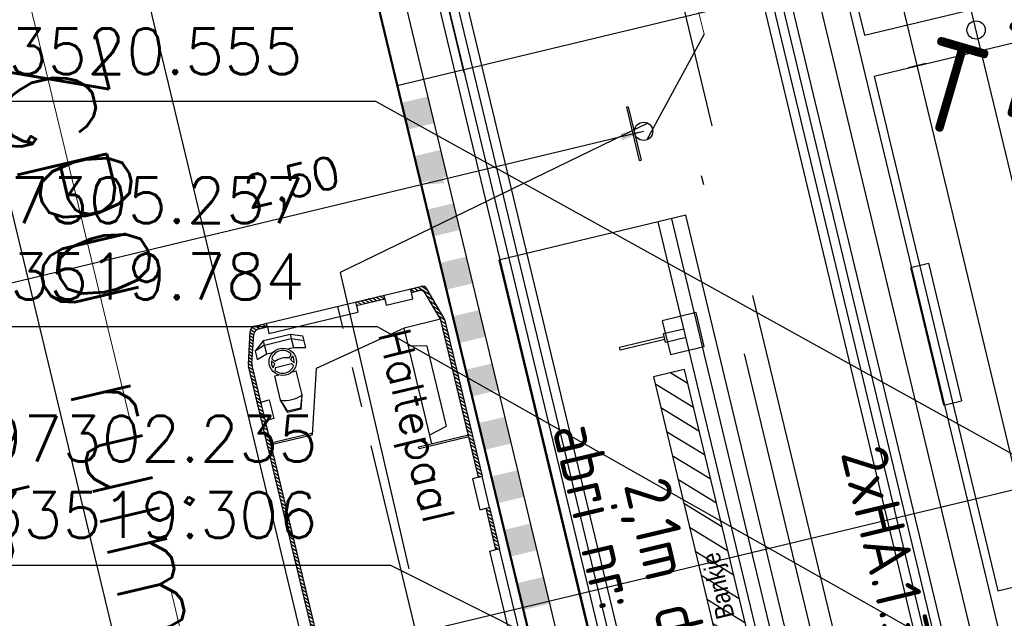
# Model space of a CAD drawing. Header units: millimetres. Extents: x 96940 to 101272, y 432237 to 434659.
# Tile 223 of 256: x 97292.88 to 97303.63, y 433521.39 to 433527.93. Entities that reach past the tile are written whole.
import ezdxf

# ---------------------------------------------------------------- set-up
doc = ezdxf.new("R2010")
doc.units = ezdxf.units.MM
for name, pattern in [('CENTER', [35.225022, 22.015639, -4.403128, 4.403128, -4.403128]), ('DASHDOT', [25.4, 12.7, -6.35, 0, -6.35]), ('DASHED', [19.05, 12.7, -6.35]), ('DGN Style 3', [6.66936, 4.763829, -1.905531]), ('GWI_DASHED', [5, 3.5, -1.5])]:
    doc.linetypes.add(name, pattern=pattern)
for name, color, linetype in [('1', 7, 'Continuous'), ('citadis', 7, 'Continuous'), ('NW_MARKERING', 8, 'Continuous'), ('NW_MEUBILAIR_BUS', 15, 'Continuous'), ('Ondergrond_Nieuw_IP', 8, 'Continuous'), ('R_BN_N_Halte_ABRI', 2, 'Continuous'), ('R_BN_N_Halte_ABRI_bankjes', 9, 'Continuous'), ('R_BN_N_Kabels_en_leidingen_maatvoering', 1, 'Continuous'), ('R_BN_T_N_Citadis', 2, 'Continuous'), ('R_BN_T_N_Halte_Blindengeleidelijn', 9, 'Continuous'), ('R_BN_T_N_Halte_Geleidepad_Markering-maatvoering', 1, 'Continuous'), ('R_BN_T_N_Halte_Haltepaal', 7, 'Continuous'), ('R_BN_T_N_Halte_Perron', 7, 'Continuous'), ('R_BN_T_N_Halte_Perron-Maatvoering', 7, 'Continuous'), ('R_BN_T_N_Hartspoor', 1, 'CENTER'), ('R_BN_T_N_Kokersysteem_Coordinaten', 1, 'Continuous'), ('R_BN_T_N_Kokersysteem_laagspanning', 2, 'DASHED'), ('R_BN_T_N_kokersysteem_maatvoering', 7, 'Continuous'), ('R_BN_T_N_Kokersysteem_signaal', 2, 'DASHDOT'), ('R_BN_T_N_Spoor', 3, 'Continuous'), ('R_BN_T_N_Tekst', 7, 'Continuous'), ('R_BN_T_N_Thermietlassen', 7, 'Continuous'), ('R_BN_T_N_Verkanting_Maatvoering', 7, 'Continuous'), ('R_BN_T_N_Verticaal alignement', 7, 'Continuous')]:
    doc.layers.add(name, color=color, linetype=linetype)
doc.layers.add('R_BN_T_N_Las', color=3, linetype='Continuous', lineweight=25)
doc.styles.add('GWI_STANDARD', font='ISOCODE.shx')
doc.styles.add('ISO', font='iso.shx')
doc.styles.get("Standard").update_dxf_attribs({"font": 'romans.shx'})
doc.dimstyles.new('RET 1-500', dxfattribs={"dimtxt": 1, "dimasz": 1, "dimexe": 0.3, "dimexo": 0, "dimgap": 0.3, "dimtad": 1, "dimdec": 3, "dimzin": 1, "dimtxsty": 'Standard', "dimcen": 0, "dimclrd": 1, "dimclre": 1, "dimclrt": 7, "dimaunit": 2, "dimadec": 4, "dimazin": 0, "dimtfac": 1, "dimtdec": 3, "dimtofl": 0, "dimtmove": 0, "dimatfit": 0, "dimfxl": 1, "dimarcsym": 0})
doc.dimstyles.get("Standard").update_dxf_attribs({"dimtxt": 0.18, "dimasz": 0.18, "dimexe": 0.18, "dimexo": 0.0625, "dimgap": 0.09, "dimtad": 0, "dimtih": 1, "dimtoh": 1, "dimdec": 4, "dimzin": 0, "dimdsep": 46, "dimtxsty": 'Standard', "dimcen": 0.09, "dimadec": 0, "dimazin": 0, "dimtfac": 1, "dimtdec": 4, "dimtofl": 0, "dimtmove": 0, "dimatfit": 3, "dimfxl": 1, "dimtolj": 1, "dimtzin": 0, "dimarcsym": 0})

# ---------------------------------------------------------------- blocks, each defined once
blk = doc.blocks.new('*X87')
at = {"layer": '1', "color": 7}
for p, q in [((1513.9, 1352.7), (1517.5, 1356.3)), ((1517.8, 1352.3), (1521.8, 1356.3)), ((1522, 1352.3), (1526, 1356.3)), ((1526.3, 1352.3), (1530.3, 1356.3)), ((1530.5, 1352.3), (1534.5, 1356.3)), ((1534.8, 1352.3), (1538.8, 1356.3)), ((1539, 1352.3), (1543, 1356.3)), ((1543.2, 1352.3), (1547.2, 1356.3)), ((1547.5, 1352.3), (1551.5, 1356.3)), ((1551.7, 1352.3), (1555.7, 1356.3)), ((1556, 1352.3), (1560, 1356.3)), ((1560.2, 1352.3), (1564.2, 1356.3)), ((1564.5, 1352.3), (1568.5, 1356.3)), ((1568.7, 1352.3), (1572.7, 1356.3)), ((1572.9, 1352.3), (1576.9, 1356.3)), ((1577.2, 1352.3), (1581.2, 1356.3)), ((1581.4, 1352.3), (1585.4, 1356.3)), ((1585.7, 1352.3), (1589.7, 1356.3)), ((1589.9, 1352.3), (1593.9, 1356.3)), ((1594.2, 1352.3), (1598.2, 1356.3)), ((1598.4, 1352.3), (1602.4, 1356.3)), ((1602.6, 1352.3), (1606.6, 1356.3)), ((1606.9, 1352.3), (1610.9, 1356.3)), ((1611.1, 1352.3), (1615.1, 1356.3)), ((1615.4, 1352.3), (1619.4, 1356.3)), ((1619.6, 1352.3), (1623.6, 1356.3)), ((1623.8, 1352.3), (1627.8, 1356.3)), ((1628.1, 1352.3), (1632.1, 1356.3)), ((1632.3, 1352.3), (1636.3, 1356.3)), ((1636.6, 1352.3), (1640.6, 1356.3)), ((1640.8, 1352.3), (1644.8, 1356.3)), ((1645.1, 1352.3), (1649.1, 1356.3)), ((1649.3, 1352.3), (1653.3, 1356.3)), ((1653.5, 1352.3), (1657.5, 1356.3)), ((1657.8, 1352.3), (1661.8, 1356.3)), ((1662, 1352.3), (1666, 1356.3)), ((1666.3, 1352.3), (1670.3, 1356.3)), ((1670.5, 1352.3), (1674.5, 1356.3)), ((1674.8, 1352.3), (1678.8, 1356.3)), ((1679, 1352.3), (1683, 1356.3)), ((1683.2, 1352.3), (1687.2, 1356.3)), ((1687.5, 1352.3), (1691.5, 1356.3)), ((1691.7, 1352.3), (1695.7, 1356.3)), ((1696, 1352.3), (1700, 1356.3)), ((1700.2, 1352.3), (1704.2, 1356.3)), ((1704.5, 1352.3), (1708.5, 1356.3)), ((1708.7, 1352.3), (1712.7, 1356.3)), ((1712.9, 1352.3), (1716.9, 1356.3)), ((1717.2, 1352.3), (1721.2, 1356.3)), ((1721.4, 1352.3), (1725.4, 1356.3)), ((1725.7, 1352.3), (1729.7, 1356.3)), ((1729.9, 1352.3), (1733.9, 1356.3)), ((1734.2, 1352.3), (1738.2, 1356.3)), ((1738.4, 1352.3), (1742.4, 1356.3)), ((1742.6, 1352.3), (1746.6, 1356.3)), ((1746.9, 1352.3), (1750.9, 1356.3)), ((1751.1, 1352.3), (1755.1, 1356.3)), ((1755.4, 1352.3), (1759.4, 1356.3)), ((1759.6, 1352.3), (1763.6, 1356.3)), ((1763.9, 1352.3), (1767.9, 1356.3)), ((1768.1, 1352.3), (1772.1, 1356.3)), ((1772.3, 1352.3), (1776.3, 1356.3)), ((1776.6, 1352.3), (1780.6, 1356.3)), ((1780.8, 1352.3), (1784.8, 1356.3)), ((1785.1, 1352.3), (1789.1, 1356.3)), ((1789.3, 1352.3), (1793.3, 1356.3)), ((1793.6, 1352.3), (1797.6, 1356.3)), ((1797.8, 1352.3), (1801.8, 1356.3)), ((1802, 1352.3), (1806, 1356.3)), ((1806.3, 1352.3), (1810.3, 1356.3)), ((1810.5, 1352.3), (1814.5, 1356.3)), ((1814.8, 1352.3), (1818.8, 1356.3)), ((1819, 1352.3), (1823, 1356.3)), ((1823.3, 1352.3), (1827.3, 1356.3)), ((1827.5, 1352.3), (1831.5, 1356.3)), ((1831.7, 1352.3), (1835.7, 1356.3)), ((1836, 1352.3), (1840, 1356.3)), ((1840.2, 1352.3), (1844.2, 1356.3)), ((1844.5, 1352.3), (1848.5, 1356.3)), ((1848.7, 1352.3), (1852.7, 1356.3)), ((1853, 1352.3), (1857, 1356.3)), ((1857.2, 1352.3), (1861.2, 1356.3)), ((1861.4, 1352.3), (1865.4, 1356.3)), ((1865.7, 1352.3), (1869.7, 1356.3)), ((1869.9, 1352.3), (1873.9, 1356.3)), ((1874.2, 1352.3), (1878.2, 1356.3)), ((1878.4, 1352.3), (1882.4, 1356.3)), ((1882.7, 1352.3), (1886.7, 1356.3)), ((1886.9, 1352.3), (1890.9, 1356.3)), ((1891.1, 1352.3), (1895.1, 1356.3)), ((1895.4, 1352.3), (1899.4, 1356.3)), ((1899.6, 1352.3), (1903.6, 1356.3)), ((1903.9, 1352.3), (1907.9, 1356.3)), ((1908.1, 1352.3), (1912.1, 1356.3)), ((1912.3, 1352.3), (1916.3, 1356.3)), ((1916.6, 1352.3), (1920.6, 1356.3)), ((1920.8, 1352.3), (1924.8, 1356.3)), ((1925.1, 1352.3), (1929.1, 1356.3)), ((1929.3, 1352.3), (1933.3, 1356.3)), ((1933.6, 1352.3), (1937.6, 1356.3)), ((1937.8, 1352.3), (1941.8, 1356.3)), ((1942, 1352.3), (1946, 1356.3)), ((1946.3, 1352.3), (1950.3, 1356.3)), ((1950.5, 1352.3), (1954.5, 1356.3)), ((1954.8, 1352.3), (1958.8, 1356.3)), ((1959, 1352.3), (1963, 1356.3)), ((1963.3, 1352.3), (1967.3, 1356.3)), ((1967.5, 1352.3), (1971.5, 1356.3)), ((1971.7, 1352.3), (1975.7, 1356.3)), ((1976, 1352.3), (1980, 1356.3)), ((1980.2, 1352.3), (1984.2, 1356.3)), ((1984.5, 1352.3), (1988.5, 1356.3)), ((1988.7, 1352.3), (1992.7, 1356.3)), ((1993, 1352.3), (1997, 1356.3)), ((1997.2, 1352.3), (2001.2, 1356.3)), ((2001.4, 1352.3), (2005.4, 1356.3)), ((2005.7, 1352.3), (2009.7, 1356.3)), ((2009.9, 1352.3), (2013.9, 1356.3)), ((2014.2, 1352.3), (2018.2, 1356.3)), ((2018.4, 1352.3), (2022, 1355.9)), ((2022.2, 1351.8), (2025.2, 1354.9)), ((2025.4, 1350.8), (2028.5, 1353.9)), ((2028.6, 1349.8), (2031.8, 1352.9)), ((2031.9, 1348.8), (2035, 1351.9)), ((2035.1, 1347.8), (2038.3, 1351)), ((2038.4, 1346.8), (2041.5, 1350)), ((2041.6, 1345.9), (2044.8, 1349)), ((2044.9, 1344.9), (2048.1, 1348)), ((2048.1, 1343.9), (2051.3, 1347)), ((2051.4, 1342.9), (2054.6, 1346.1)), ((2054.3, 1341.5), (2057.7, 1344.9)), ((2056.1, 1339.1), (2059.7, 1342.7)), ((2056.5, 1335.2), (2060.5, 1339.2)), ((2056.5, 1331), (2060.5, 1335)), ((2056.5, 1326.8), (2060.5, 1330.8)), ((2060.3, 1326.3), (2060.5, 1326.5))]:
    blk.add_line(p, q, dxfattribs=at)
blk = doc.blocks.new('*X90')
at = {"layer": '1', "color": 7}
for p, q in [((1761.7, 1138), (1764, 1140.3)), ((1764.2, 1136.3), (1768.2, 1140.3)), ((1768.5, 1136.3), (1772.5, 1140.3)), ((1772.7, 1136.3), (1776.7, 1140.3)), ((1777, 1136.3), (1781, 1140.3)), ((1781.2, 1136.3), (1785.2, 1140.3)), ((1785.4, 1136.3), (1789.4, 1140.3)), ((1789.7, 1136.3), (1793.7, 1140.3)), ((1793.9, 1136.3), (1797.9, 1140.3)), ((1798.2, 1136.3), (1802.2, 1140.3)), ((1802.4, 1136.3), (1806.4, 1140.3)), ((1806.7, 1136.3), (1808, 1137.7))]:
    blk.add_line(p, q, dxfattribs=at)
blk = doc.blocks.new('*X91')
at = {"layer": '1', "color": 7}
for p, q in [((2056.5, 1161.3), (2059.7, 1164.5)), ((2048.4, 1144.7), (2060.5, 1156.8)), ((2054.5, 1146.5), (2060.5, 1152.6)), ((2056.5, 1157), (2060.5, 1161)), ((1843, 1138.7), (1844.6, 1140.3)), ((1844.8, 1136.3), (1848.8, 1140.3)), ((1849.1, 1136.3), (1853.1, 1140.3)), ((1853.3, 1136.3), (1857.3, 1140.3)), ((1857.6, 1136.3), (1861.6, 1140.3)), ((1861.8, 1136.3), (1865.8, 1140.3)), ((1866.1, 1136.3), (1870.1, 1140.3)), ((1870.3, 1136.3), (1874.3, 1140.3)), ((1874.5, 1136.3), (1878.5, 1140.3)), ((1878.8, 1136.3), (1882.8, 1140.3)), ((1883, 1136.3), (1887, 1140.3)), ((1887.3, 1136.3), (1891.3, 1140.3)), ((1891.5, 1136.3), (1895.5, 1140.3)), ((1895.8, 1136.3), (1899.8, 1140.3)), ((1900, 1136.3), (1904, 1140.3)), ((1904.2, 1136.3), (1908.2, 1140.3)), ((1908.5, 1136.3), (1912.5, 1140.3)), ((1912.7, 1136.3), (1916.7, 1140.3)), ((1917, 1136.3), (1921, 1140.3)), ((1921.2, 1136.3), (1925.2, 1140.3)), ((1925.5, 1136.3), (1929.5, 1140.3)), ((1929.7, 1136.3), (1933.7, 1140.3)), ((1933.9, 1136.3), (1937.9, 1140.3)), ((1938.2, 1136.3), (1942.2, 1140.3)), ((1942.4, 1136.3), (1946.4, 1140.3)), ((1946.7, 1136.3), (1950.7, 1140.3)), ((1950.9, 1136.3), (1954.9, 1140.3)), ((1955.2, 1136.3), (1959.2, 1140.3)), ((1959.4, 1136.3), (1963.4, 1140.3)), ((1963.6, 1136.3), (1967.6, 1140.3)), ((1967.9, 1136.3), (1971.9, 1140.3)), ((1972.1, 1136.3), (1976.1, 1140.3)), ((1976.4, 1136.3), (1980.4, 1140.3)), ((1980.6, 1136.3), (1984.6, 1140.3)), ((1984.8, 1136.3), (1988.8, 1140.3)), ((1989.1, 1136.3), (1993.1, 1140.3)), ((1993.3, 1136.3), (1997.3, 1140.3)), ((1997.6, 1136.3), (2001.6, 1140.3)), ((2001.8, 1136.3), (2005.8, 1140.3)), ((2006.1, 1136.3), (2010.1, 1140.3)), ((2010.3, 1136.3), (2014.3, 1140.3)), ((2014.5, 1136.3), (2018.5, 1140.3)), ((2018.8, 1136.3), (2023.8, 1141.3)), ((2024.1, 1137.4), (2029.9, 1143.2)), ((2030.2, 1139.2), (2036, 1145.1)), ((2036.3, 1141.1), (2042.1, 1146.9)), ((2042.3, 1142.9), (2048.2, 1148.8))]:
    blk.add_line(p, q, dxfattribs=at)
blk = doc.blocks.new('*X92')
at = {"layer": '1', "color": 7}
for p, q in [((2056.5, 1224.9), (2057.9, 1226.3)), ((2056.5, 1220.7), (2060.5, 1224.7)), ((2056.5, 1216.4), (2060.5, 1220.4)), ((2056.5, 1212.2), (2060.5, 1216.2)), ((2056.5, 1208), (2060.5, 1212)), ((2056.5, 1203.7), (2060.5, 1207.7)), ((2056.5, 1199.5), (2060.5, 1203.5)), ((2056.5, 1195.2), (2060.5, 1199.2)), ((2060, 1194.5), (2060.5, 1195))]:
    blk.add_line(p, q, dxfattribs=at)
blk = doc.blocks.new('*U32')
at = {"layer": 'R_BN_T_N_Citadis', "color": 9, "linetype": 'Continuous'}
for p, q in [((-24.754, -1.2), (-24.754, 1.2)), ((-24.295, -1.2), (-24.295, 1.2)), ((-18.51, -1.2), (-18.51, 1.2)), ((-30.448, -1.2), (-24.754, -1.2)), ((-24.295, -1.2), (-18.51, -1.2))]:
    blk.add_line(p, q, dxfattribs=at)
at = {"layer": 'R_BN_T_N_Citadis', "color": 9}
for p, q in [((-22.168, -1.3), (-22.168, -1.1)), ((-22.168, -1.1), (-20.62, -1.1)), ((-20.62, -1.3), (-20.62, -1.1)), ((-20.62, -1.3), (-22.168, -1.3))]:
    blk.add_line(p, q, dxfattribs=at)
blk.add_circle((-24.524, 0), 0.1, dxfattribs=at)
blk = doc.blocks.new('*U36')
at = {"layer": 'R_BN_N_Halte_ABRI_bankjes'}
h = blk.add_hatch(dxfattribs=at)
h.set_pattern_fill('ANSI31', color=256, scale=0.06, style=0)
h.paths.add_polyline_path([(1.665, 0.413), (5.865, 0.413), (5.865, 0.757), (1.665, 0.757)])
h.paths.add_polyline_path([(3.083, 0.389), (3.93, 0.389), (3.93, 0.756), (3.083, 0.756)], flags=9)
at = {"layer": 'R_BN_N_Halte_ABRI', "color": 7}
for p, q in [((1.235, 0.54), (1.235, 1.04)), ((1.265, 1.04), (1.235, 1.04)), ((1.265, 0.54), (1.265, 1.04)), ((6.235, 0.54), (6.235, 1.04)), ((6.235, 1.04), (6.265, 1.04)), ((6.265, 0.54), (6.265, 1.04)), ((1.2, 0.54), (1.3, 0.54)), ((1.2, 0.31), (1.2, 0.54)), ((1.3, 0.54), (1.3, 0.31)), ((6.2, 0.54), (6.3, 0.54)), ((6.2, 0.31), (6.2, 0.54)), ((6.3, 0.54), (6.3, 0.31)), ((1.2, 0.43), (0, 0.43)), ((0, 0.43), (0, 0.16)), ((0, 0.16), (1.2, 0.43)), ((0, 0.43), (1.2, 0.16)), ((1.2, 0.31), (1.2, 0.43)), ((0, 0.16), (1.2, 0.16))]:
    blk.add_line(p, q, dxfattribs=at)
at = {"layer": 'R_BN_N_Halte_ABRI', "color": 1, "linetype": 'GWI_DASHED'}
for p, q in [((1.44, 0.519), (1.06, 0.519)), ((1.06, 0.519), (1.06, 0.139)), ((1.44, 0.139), (1.44, 0.519)), ((6.44, 0.519), (6.06, 0.519)), ((6.06, 0.519), (6.06, 0.139)), ((6.44, 0.139), (6.44, 0.519)), ((1.06, 0.139), (1.44, 0.139)), ((6.06, 0.139), (6.44, 0.139))]:
    blk.add_line(p, q, dxfattribs=at)
at = {"layer": 'R_BN_N_Halte_ABRI', "color": 7, "linetype": 'DASHED'}
for p, q in [((0, 0.31), (7.5, 0.31)), ((7.5, 0.16), (0, 0.16))]:
    blk.add_line(p, q, dxfattribs=at)
at = {"layer": 'R_BN_N_Halte_ABRI'}
blk.add_lwpolyline([(0, 0), (7.5, 0), (7.5, 2.1), (0, 2.1)], close=True, dxfattribs=at)
at = {"layer": 'R_BN_N_Halte_ABRI_bankjes', "color": 9, "ltscale": 2}
for p, q in [((5.865, 0.757), (1.665, 0.757)), ((1.665, 0.413), (1.665, 0.757)), ((5.865, 0.413), (5.865, 0.757)), ((5.865, 0.413), (1.665, 0.413))]:
    blk.add_line(p, q, dxfattribs=at)
at = {"layer": 'R_BN_N_Halte_ABRI_bankjes', "color": 9, "linetype": 'Continuous', "style": 'GWI_STANDARD', "width": 0.9}
blk.add_text('Bankje', height=0.2, dxfattribs=at).set_placement((3.113, 0.505))
blk = doc.blocks.new('Haltepaal')
at = {"layer": 'R_BN_T_N_Halte_Haltepaal'}
for p, q in [((0.1, -0.3), (0.1, 0.3)), ((0.12, 0.3), (0.1, 0.3)), ((0.12, -0.3), (0.12, 0.3)), ((0.1, -0.3), (0.12, -0.3))]:
    blk.add_line(p, q, dxfattribs=at)
blk.add_circle((0, 0), 0.1, dxfattribs=at)
blk = doc.blocks.new('Las')
at = {"layer": 'R_BN_T_N_Las', "color": 7}
blk.add_line((-0.1, 0), (0.1, 0), dxfattribs=at)
blk = doc.blocks.new('Thermietlas')
at = {"layer": 'R_BN_T_N_Thermietlassen', "style": 'ISO'}
blk.add_text('T', height=1, dxfattribs=at).set_placement((-0.313, -0.611))
blk = doc.blocks.new('*D177')
at = {"layer": 'Defpoints', "color": 0, "transparency": 16777216}
for p in [(97296.635, 433569.818), (97251.844, 433559.045), (97321.432, 433466.719)]:
    blk.add_point(p, dxfattribs=at)
at = {"layer": 'R_BN_T_N_Verkanting_Maatvoering', "color": 1, "lineweight": -2, "transparency": 16777216}
for p, q in [((97296.635, 433569.818), (97251.553, 433558.975)), ((97276.408, 433456.918), (97252.078, 433558.073)), ((97321.432, 433466.719), (97276.35, 433455.876))]:
    blk.add_line(p, q, dxfattribs=at)
at = {"layer": 'R_BN_T_N_Verkanting_Maatvoering', "color": 1, "transparency": 16777216}
for points in [[(97252.24, 433558.112), (97251.916, 433558.034), (97251.844, 433559.045)], [(97276.57, 433456.957), (97276.246, 433456.879), (97276.641, 433455.946)]]:
    blk.add_solid(points, dxfattribs=at)
at = {"layer": 'R_BN_T_N_Verkanting_Maatvoering', "color": 7, "transparency": 16777216, "insert": (97262.795, 433517.648), "char_height": 1, "attachment_point": 5, "rotation": 283.5237}
blk.add_mtext('In deze zone 1cm verkanting toepassen', dxfattribs=at)
blk = doc.blocks.new('*D242')
at = {"layer": 'Defpoints', "color": 0, "transparency": 16777216}
for p in [(97287.179, 433568.126), (97302.821, 433502.992), (97296.7, 433501.522)]:
    blk.add_point(p, dxfattribs=at)
at = {"layer": 'R_BN_T_N_Halte_Perron-Maatvoering', "color": 1, "lineweight": -2, "transparency": 16777216}
for p, q in [((97287.179, 433568.126), (97281.059, 433566.656)), ((97302.821, 433502.992), (97296.7, 433501.522))]:
    blk.add_line(p, q, dxfattribs=at)
at = {"layer": 'R_BN_T_N_Halte_Perron-Maatvoering', "color": 1, "lineweight": 9, "transparency": 16777216}
blk.add_line((97281.117, 433566.413), (97296.642, 433501.765), dxfattribs=at)
at = {"layer": 'R_BN_T_N_Halte_Perron-Maatvoering', "color": 1, "transparency": 16777216}
for points in [[(97281.157, 433566.422), (97281.076, 433566.403), (97281.059, 433566.656)], [(97296.683, 433501.775), (97296.602, 433501.755), (97296.7, 433501.522)]]:
    blk.add_solid(points, dxfattribs=at)
at = {"layer": 'R_BN_T_N_Halte_Perron-Maatvoering', "color": 7, "transparency": 16777216, "insert": (97293.115, 433517.629), "char_height": 0.35, "attachment_point": 5, "rotation": 283.5038}
blk.add_mtext('70.00', dxfattribs=at)
blk = doc.blocks.new('*D270')
at = {"layer": 'Defpoints', "color": 0, "transparency": 16777216}
for p in [(97289.608, 433568.717), (97281.671, 433566.811), (97299.695, 433526.712)]:
    blk.add_point(p, dxfattribs=at)
at = {"layer": 'R_BN_T_N_Halte_Perron-Maatvoering', "color": 1, "lineweight": -2, "transparency": 16777216}
for p, q in [((97289.608, 433568.717), (97281.671, 433566.811)), ((97299.695, 433526.712), (97291.759, 433524.806))]:
    blk.add_line(p, q, dxfattribs=at)
at = {"layer": 'R_BN_T_N_Halte_Perron-Maatvoering', "color": 1, "lineweight": 9, "transparency": 16777216}
blk.add_line((97291.7, 433525.05), (97281.73, 433566.568), dxfattribs=at)
at = {"layer": 'R_BN_T_N_Halte_Perron-Maatvoering', "color": 1, "transparency": 16777216}
for points in [[(97281.77, 433566.578), (97281.689, 433566.558), (97281.671, 433566.811)], [(97291.741, 433525.059), (97291.66, 433525.04), (97291.759, 433524.806)]]:
    blk.add_solid(points, dxfattribs=at)
at = {"layer": 'R_BN_T_N_Halte_Perron-Maatvoering', "color": 7, "transparency": 16777216, "insert": (97291.636, 433526.638), "char_height": 0.35, "attachment_point": 5, "rotation": 283.5038}
blk.add_mtext('43,20', dxfattribs=at)
blk = doc.blocks.new('*D281')
at = {"layer": 'Defpoints', "color": 0, "transparency": 16777216}
for p in [(97299.695, 433526.712), (97297.264, 433526.129), (97297.264, 433526.129)]:
    blk.add_point(p, dxfattribs=at)
at = {"layer": 'R_BN_T_N_Halte_Perron-Maatvoering', "color": 1, "lineweight": -2, "transparency": 16777216}
for p, q in [((97299.695, 433526.712), (97299.695, 433526.712)), ((97297.264, 433526.129), (97297.264, 433526.129))]:
    blk.add_line(p, q, dxfattribs=at)
at = {"layer": 'R_BN_T_N_Halte_Perron-Maatvoering', "color": 1, "lineweight": 9, "transparency": 16777216}
for p, q in [((97299.452, 433526.654), (97297.507, 433526.187)), ((97297.264, 433526.129), (97295.324, 433525.663))]:
    blk.add_line(p, q, dxfattribs=at)
at = {"layer": 'R_BN_T_N_Halte_Perron-Maatvoering', "color": 1, "transparency": 16777216}
for points in [[(97299.442, 433526.695), (97299.462, 433526.613), (97299.695, 433526.712)], [(97297.498, 433526.227), (97297.517, 433526.146), (97297.264, 433526.129)]]:
    blk.add_solid(points, dxfattribs=at)
at = {"layer": 'R_BN_T_N_Halte_Perron-Maatvoering', "color": 7, "transparency": 16777216, "insert": (97295.868, 433526.11), "char_height": 0.35, "attachment_point": 5, "rotation": 13.5038}
blk.add_mtext('2,50', dxfattribs=at)
blk = doc.blocks.new('*D432')
at = {"layer": 'Defpoints', "color": 0, "transparency": 16777216}
for p in [(97305.803, 433539.649), (97313.331, 433508.301), (97310.925, 433507.723)]:
    blk.add_point(p, dxfattribs=at)
at = {"layer": 'R_BN_T_N_Halte_Geleidepad_Markering-maatvoering', "color": 1, "lineweight": -2, "transparency": 16777216}
for p, q in [((97305.803, 433539.649), (97303.397, 433539.071)), ((97303.455, 433538.828), (97310.867, 433507.966)), ((97313.331, 433508.301), (97310.925, 433507.723))]:
    blk.add_line(p, q, dxfattribs=at)
at = {"layer": 'R_BN_T_N_Halte_Geleidepad_Markering-maatvoering', "color": 1, "transparency": 16777216}
for points in [[(97303.496, 433538.838), (97303.415, 433538.818), (97303.397, 433539.071)], [(97310.907, 433507.976), (97310.826, 433507.956), (97310.925, 433507.723)]]:
    blk.add_solid(points, dxfattribs=at)
at = {"layer": 'R_BN_T_N_Halte_Geleidepad_Markering-maatvoering', "color": 7, "transparency": 16777216, "insert": (97310.105, 433512.458), "char_height": 0.35, "attachment_point": 5, "rotation": 283.5038}
blk.add_mtext('32,24', dxfattribs=at)
blk = doc.blocks.new('*D443')
at = {"layer": 'Defpoints', "color": 0, "transparency": 16777216}
for p in [(97300.386, 433531.971), (97309.205, 433508.599), (97306.174, 433507.871)]:
    blk.add_point(p, dxfattribs=at)
at = {"layer": 'R_BN_T_N_Halte_Geleidepad_Markering-maatvoering', "color": 1, "lineweight": -2, "transparency": 16777216}
for p, q in [((97300.386, 433531.971), (97303.418, 433532.699)), ((97303.476, 433532.456), (97309.147, 433508.842)), ((97306.174, 433507.871), (97309.205, 433508.599))]:
    blk.add_line(p, q, dxfattribs=at)
at = {"layer": 'R_BN_T_N_Halte_Geleidepad_Markering-maatvoering', "color": 1, "transparency": 16777216}
for points in [[(97303.517, 433532.465), (97303.436, 433532.446), (97303.418, 433532.699)], [(97309.187, 433508.852), (97309.106, 433508.833), (97309.205, 433508.599)]]:
    blk.add_solid(points, dxfattribs=at)
at = {"layer": 'R_BN_T_N_Halte_Geleidepad_Markering-maatvoering', "color": 7, "transparency": 16777216, "insert": (97307.174, 433518.379), "char_height": 0.35, "attachment_point": 5, "rotation": 283.5038}
blk.add_mtext('24,78', dxfattribs=at)
blk = doc.blocks.new('*D449')
at = {"layer": 'Defpoints', "color": 0, "transparency": 16777216}
for p in [(97295.292, 433537.125), (97302.562, 433506.85), (97299.572, 433506.132)]:
    blk.add_point(p, dxfattribs=at)
at = {"layer": 'R_BN_T_N_Halte_Geleidepad_Markering-maatvoering', "color": 1, "lineweight": -2, "transparency": 16777216}
for p, q in [((97295.292, 433537.125), (97292.301, 433536.406)), ((97292.36, 433536.163), (97299.513, 433506.375)), ((97302.562, 433506.85), (97299.572, 433506.132))]:
    blk.add_line(p, q, dxfattribs=at)
at = {"layer": 'R_BN_T_N_Halte_Geleidepad_Markering-maatvoering', "color": 1, "transparency": 16777216}
for points in [[(97292.4, 433536.173), (97292.319, 433536.154), (97292.301, 433536.406)], [(97299.554, 433506.385), (97299.473, 433506.366), (97299.572, 433506.132)]]:
    blk.add_solid(points, dxfattribs=at)
at = {"layer": 'R_BN_T_N_Halte_Geleidepad_Markering-maatvoering', "color": 7, "transparency": 16777216, "insert": (97297.637, 433515.509), "char_height": 0.35, "attachment_point": 5, "rotation": 283.5038}
blk.add_mtext('31,13', dxfattribs=at)
blk = doc.blocks.new('*D553')
at = {"layer": 'Defpoints', "color": 0, "transparency": 16777216}
for p in [(97298.265, 433535.836), (97302.235, 433519.306), (97294.791, 433517.518)]:
    blk.add_point(p, dxfattribs=at)
at = {"layer": 'R_BN_N_Kabels_en_leidingen_maatvoering', "color": 1, "lineweight": -2, "transparency": 16777216}
for p, q in [((97298.265, 433535.836), (97290.821, 433534.048)), ((97290.903, 433533.708), (97294.709, 433517.859)), ((97302.235, 433519.306), (97294.791, 433517.518))]:
    blk.add_line(p, q, dxfattribs=at)
at = {"layer": 'R_BN_N_Kabels_en_leidingen_maatvoering', "color": 1, "transparency": 16777216}
for points in [[(97290.96, 433533.722), (97290.846, 433533.694), (97290.821, 433534.048)], [(97294.766, 433517.872), (97294.653, 433517.845), (97294.791, 433517.518)]]:
    blk.add_solid(points, dxfattribs=at)
at = {"layer": 'R_BN_N_Kabels_en_leidingen_maatvoering', "color": 7, "transparency": 16777216, "insert": (97293.304, 433526.687), "char_height": 1, "attachment_point": 5, "rotation": 283.5038}
blk.add_mtext('17,00', dxfattribs=at)
blk = doc.blocks.new('*D554')
at = {"layer": 'Defpoints', "color": 0, "transparency": 16777216}
for p in [(97298.088, 433535.546), (97289.086, 433533.386), (97302.054, 433519.017)]:
    blk.add_point(p, dxfattribs=at)
at = {"layer": 'R_BN_N_Kabels_en_leidingen_maatvoering', "color": 1, "lineweight": -2, "transparency": 16777216}
for p, q in [((97298.088, 433535.546), (97289.086, 433533.386)), ((97292.971, 433517.198), (97289.168, 433533.046)), ((97302.054, 433519.017), (97293.053, 433516.857))]:
    blk.add_line(p, q, dxfattribs=at)
at = {"layer": 'R_BN_N_Kabels_en_leidingen_maatvoering', "color": 1, "transparency": 16777216}
for points in [[(97289.225, 433533.06), (97289.111, 433533.032), (97289.086, 433533.386)], [(97293.028, 433517.211), (97292.914, 433517.184), (97293.053, 433516.857)]]:
    blk.add_solid(points, dxfattribs=at)
at = {"layer": 'R_BN_N_Kabels_en_leidingen_maatvoering', "color": 7, "transparency": 16777216, "insert": (97291.474, 433526.417), "char_height": 1, "attachment_point": 5, "rotation": 283.4937}
blk.add_mtext('17,00', dxfattribs=at)

msp = doc.modelspace()

# ---------------------------------------------------------------- linework, layer by layer
at = {"layer": 'NW_MARKERING'}
for points in [[(97297.11932, 433526.73196), (97297.04926, 433527.02367), (97297.41102, 433526.80202), (97297.34097, 433527.09372)], [(97298.10006, 433522.64808), (97298.03001, 433522.93978), (97298.39177, 433522.71813), (97298.32171, 433523.00984)]]:
    msp.add_solid(points, dxfattribs=at)
at = {"layer": 'NW_MARKERING', "extrusion": (0, 0, -1)}
for points in [[(-97297.25942, 433526.14855), (-97297.18937, 433526.44026), (-97297.55113, 433526.21861), (-97297.48108, 433526.51031)], [(-97297.39953, 433525.56514), (-97297.32948, 433525.85685), (-97297.69124, 433525.63519), (-97297.62118, 433525.9269)], [(-97297.53964, 433524.98173), (-97297.46958, 433525.27343), (-97297.83134, 433525.05178), (-97297.76129, 433525.34349)], [(-97297.67974, 433524.39831), (-97297.60969, 433524.69002), (-97297.97145, 433524.46837), (-97297.90139, 433524.76007)], [(-97297.81985, 433523.8149), (-97297.74979, 433524.10661), (-97298.11155, 433523.88495), (-97298.0415, 433524.17666)], [(-97297.95995, 433523.23149), (-97297.8899, 433523.5232), (-97298.25166, 433523.30154), (-97298.18161, 433523.59325)], [(-97298.24017, 433522.06466), (-97298.17011, 433522.35637), (-97298.53187, 433522.13472), (-97298.46182, 433522.42642)], [(-97298.38027, 433521.48125), (-97298.31022, 433521.77296), (-97298.67198, 433521.5513), (-97298.60193, 433521.84301)]]:
    msp.add_solid(points, dxfattribs=at)
at = {"layer": 'NW_MEUBILAIR_BUS'}
for p, q in [((97295.44551, 433524.58167), (97297.26382, 433525.01833)), ((97297.15962, 433524.95217), (97297.15028, 433524.99107)), ((97297.15962, 433524.95217), (97297.24456, 433524.97257)), ((97297.17654, 433524.88172), (97297.15962, 433524.95217)), ((97297.47421, 433524.6663), (97297.31027, 433524.94468)), ((97297.51321, 433524.67555), (97297.32966, 433524.99022)), ((97296.54913, 433524.8467), (97296.55847, 433524.80781)), ((97296.55847, 433524.80781), (97296.86792, 433524.88212)), ((97296.86792, 433524.88212), (97296.85858, 433524.92101)), ((97296.86792, 433524.88212), (97296.88484, 433524.81166)), ((97296.88484, 433524.81166), (97297.17654, 433524.88172)), ((97295.60304, 433524.50384), (97296.57539, 433524.73735)), ((97296.55847, 433524.80781), (97296.57539, 433524.73735)), ((97295.58612, 433524.5743), (97295.57678, 433524.61319)), ((97297.47876, 433524.65858), (97297.0801, 433524.56284)), ((97297.8932, 433522.93282), (97297.48085, 433524.64986)), ((97297.51972, 433524.65933), (97297.9321, 433522.94216)), ((97295.37898, 433524.16302), (97295.39961, 433524.52672)), ((97295.48344, 433524.54964), (97295.58612, 433524.5743)), ((97295.58612, 433524.5743), (97295.60304, 433524.50384)), ((97297.0801, 433524.56284), (97296.11895, 433524.122)), ((97297.38366, 433523.29878), (97297.0801, 433524.56284)), ((97295.41792, 433524.17248), (97295.43757, 433524.49495)), ((97295.54474, 433524.42552), (97295.45305, 433524.31091)), ((97295.54474, 433524.42552), (97295.83637, 433524.49555)), ((97295.55641, 433524.3769), (97295.54474, 433524.42552)), ((97295.55641, 433524.3769), (97295.84804, 433524.44694)), ((97295.83637, 433524.49555), (97295.97486, 433524.47739)), ((97295.83637, 433524.49555), (97295.84804, 433524.44694)), ((97295.84804, 433524.44694), (97295.98671, 433524.42805)), ((97295.84804, 433524.44694), (97295.87139, 433524.3497)), ((97296.00505, 433524.35167), (97295.97486, 433524.47739)), ((97295.55641, 433524.3769), (97295.45305, 433524.31091)), ((97295.45305, 433524.31091), (97295.46705, 433524.2526)), ((97295.57976, 433524.27967), (97295.55641, 433524.3769)), ((97295.57976, 433524.27967), (97295.64497, 433524.29533)), ((97295.80622, 433524.33405), (97295.87139, 433524.3497)), ((97295.87139, 433524.3497), (97296.00505, 433524.35167)), ((97297.33295, 433524.36645), (97297.1268, 433524.36837)), ((97297.5431, 433523.49133), (97297.33295, 433524.36645)), ((97295.46705, 433524.2526), (97295.47556, 433524.21717)), ((97295.47556, 433524.21717), (97295.57976, 433524.27967)), ((97295.66727, 433524.17213), (97295.63029, 433524.20438)), ((97295.66802, 433524.19801), (97295.63452, 433524.22723)), ((97295.82987, 433524.23688), (97295.84645, 433524.27813)), ((97295.8423, 433524.21416), (97295.8606, 433524.25969)), ((97295.8423, 433524.21416), (97295.87928, 433524.1819)), ((97296.56133, 433519.2287), (97295.38054, 433524.14561)), ((97296.60023, 433519.23804), (97295.41946, 433524.15482)), ((97295.64897, 433524.1266), (97295.66727, 433524.17213)), ((97295.67661, 433524.13323), (97295.66771, 433524.10346)), ((97295.67661, 433524.13323), (97295.85164, 433524.17527)), ((97295.85164, 433524.17527), (97295.87309, 433524.15278)), ((97295.85908, 433524.08534), (97295.90163, 433524.09556)), ((97295.96487, 433523.83222), (97295.90163, 433524.09556)), ((97296.11895, 433524.122), (97296.07481, 433523.39583)), ((97295.66827, 433524.03951), (97295.71082, 433524.04973)), ((97295.73151, 433523.77618), (97295.66827, 433524.03951)), ((97295.51562, 433523.75442), (97295.60778, 433523.77655)), ((97295.56466, 433523.55021), (97295.51562, 433523.75442)), ((97295.60778, 433523.77655), (97295.65682, 433523.57234)), ((97295.81029, 433523.64084), (97295.73151, 433523.77618)), ((97295.73151, 433523.77618), (97295.73193, 433523.77443)), ((97295.80659, 433523.65623), (97295.73193, 433523.77443)), ((97295.95245, 433523.69126), (97295.96529, 433523.83048)), ((97295.95614, 433523.67586), (97295.96529, 433523.83048)), ((97295.96487, 433523.83222), (97295.96529, 433523.83048)), ((97295.80659, 433523.65623), (97295.95245, 433523.69126)), ((97295.81029, 433523.64084), (97295.80659, 433523.65623)), ((97295.95614, 433523.67586), (97295.81029, 433523.64084)), ((97295.95245, 433523.69126), (97295.95614, 433523.67586)), ((97295.65682, 433523.57234), (97295.56466, 433523.55021)), ((97297.36031, 433523.39601), (97297.5431, 433523.49133)), ((97295.62286, 433523.30786), (97296.07014, 433523.41528)), ((97295.62753, 433523.28842), (97296.07481, 433523.39583)), ((97296.07014, 433523.41528), (97296.07481, 433523.39583)), ((97297.23781, 433523.26375), (97297.78233, 433523.39452)), ((97297.787, 433523.37507), (97297.24248, 433523.24431)), ((97297.24248, 433523.24431), (97297.23781, 433523.26375)), ((97297.8932, 433522.93282), (97297.82514, 433522.91647)), ((97297.82514, 433522.91647), (97297.90687, 433522.57615)), ((97297.8932, 433522.93282), (97297.9321, 433522.94216)), ((97298.01383, 433522.60183), (97297.9321, 433522.94216)), ((97297.90687, 433522.57615), (97297.97493, 433522.59249)), ((97297.97493, 433522.59249), (97298.01383, 433522.60183)), ((97298.08309, 433522.1421), (97297.97493, 433522.59249)), ((97298.01383, 433522.60183), (97298.12199, 433522.15144)), ((97298.01503, 433522.12575), (97298.08309, 433522.1421)), ((97298.08309, 433522.1421), (97298.12199, 433522.15144)), ((97298.3555, 433521.17908), (97298.12199, 433522.15144)), ((97298.24854, 433521.1534), (97298.01503, 433522.12575))]:
    msp.add_line(p, q, dxfattribs=at)
at = {"layer": 'NW_MEUBILAIR_BUS', "linetype": 'CENTER', "ltscale": 0.1}
msp.add_line((97298.88032, 433514.2835), (97296.35466, 433524.8), dxfattribs=at)
at = {"layer": 'NW_MEUBILAIR_BUS'}
msp.add_circle((97295.75479, 433524.19314), 0.15, dxfattribs=at)
for centre, radius, start, end in [((97297.25857, 433524.91423), 0.06, 30.494656, 103.503832), ((97297.27783, 433524.95999), 0.06, 30.255181, 103.503832), ((97297.42251, 433524.63585), 0.06, 13.503832, 30.494656), ((97297.46138, 433524.64532), 0.06, 13.503832, 30.255181), ((97295.45952, 433524.52332), 0.06, 103.503832, 176.752484), ((97295.49745, 433524.4913), 0.06, 103.503832, 176.513009), ((97295.75479, 433524.19314), 0.125, 103.503832, 164.174657), ((97295.75479, 433524.19314), 0.125, 42.833007, 103.503832), ((97295.75479, 433524.19314), 0.125, 174.840907, 212.166758), ((97295.80109, 433524.00034), 0.23828, 103.503832, 123.946747), ((97295.80109, 433524.00034), 0.23828, 83.060917, 103.503832), ((97295.75479, 433524.19314), 0.125, 354.840907, 32.166758), ((97295.43888, 433524.15962), 0.06, 176.752484, 193.503832), ((97295.4778, 433524.16883), 0.06, 176.513009, 193.503832), ((97295.75479, 433524.19314), 0.125, 225.847079, 341.160585), ((97295.77575, 433524.10585), 0.3343, 262.467795, 304.539869)]:
    msp.add_arc(centre, radius, start, end, dxfattribs=at)
at = {"layer": 'Ondergrond_Nieuw_IP', "linetype": 'DGN Style 3', "lineweight": 13}
msp.add_line((97309.65799, 433458.71772), (97280.24127, 433581.21107), dxfattribs=at)
at = {"layer": 'Ondergrond_Nieuw_IP'}
for p, q in [((97303.53081, 433500.07686), (97287.18651, 433568.13572)), ((97303.49345, 433500.23244), (97287.22387, 433567.98015))]:
    msp.add_line(p, q, dxfattribs=at)
at = {"layer": 'R_BN_T_N_Halte_Blindengeleidelijn', "ltscale": 0.01}
for p, q in [((97305.87339, 433507.83747), (97292.80701, 433562.24683)), ((97302.84483, 433506.95887), (97289.70052, 433561.69272)), ((97302.74759, 433506.93552), (97295.48647, 433537.17133)), ((97306.07658, 433507.84788), (97300.28908, 433531.94746)), ((97306.17381, 433507.87123), (97300.38631, 433531.97081)), ((97305.97063, 433507.86082), (97300.19184, 433531.92411)), ((97302.56234, 433506.85041), (97297.35917, 433528.51679)), ((97302.65958, 433506.87376), (97297.45641, 433528.54014))]:
    msp.add_line(p, q, dxfattribs=at)
at = {"layer": 'R_BN_T_N_Halte_Geleidepad_Markering-maatvoering', "color": 1}
for p, q in [((97299.74234, 433526.8005), (97296.38092, 433525.16979)), ((97296.38092, 433525.16979), (97297.13187, 433521.92995))]:
    msp.add_line(p, q, dxfattribs=at)
at = {"layer": 'R_BN_T_N_Halte_Perron'}
for p, q in [((97308.38286, 433501.24208), (97292.03856, 433569.30094)), ((97308.09115, 433501.17203), (97291.74685, 433569.23089)), ((97303.81279, 433500.14458), (97287.46849, 433568.20344)), ((97303.52109, 433500.07453), (97287.17679, 433568.13339))]:
    msp.add_line(p, q, dxfattribs=at)
at = {"layer": 'R_BN_T_N_Halte_Perron-Maatvoering', "color": 1, "lineweight": 9}
for p, q in [((97296.59819, 433532.05735), (97297.73155, 433527.35281)), ((97299.76897, 433530.13911), (97300.35519, 433527.77401))]:
    msp.add_line(p, q, dxfattribs=at)
at = {"layer": 'R_BN_T_N_Halte_Perron-Maatvoering', "color": 1}
msp.add_line((97300.35519, 433527.77401), (97299.73052, 433526.61885), dxfattribs=at)
at = {"layer": 'R_BN_T_N_Hartspoor', "ltscale": 0.5}
msp.add_line((97324.51173, 433439.60466), (97285.71493, 433601.15735), dxfattribs=at)
at = {"layer": 'R_BN_T_N_Kokersysteem_laagspanning', "ltscale": 0.3}
msp.add_line((97290.21046, 433569.37614), (97306.78701, 433500.35015), dxfattribs=at)
at = {"layer": 'R_BN_T_N_Kokersysteem_signaal', "color": 2, "linetype": 'DASHDOT', "ltscale": 0.3}
msp.add_line((97289.97709, 433569.3201), (97306.55365, 433500.29411), dxfattribs=at)
at = {"layer": 'R_BN_T_N_Spoor'}
msp.add_line((97323.81407, 433439.43712), (97290.69198, 433577.35989), dxfattribs=at)
at = {"layer": 'R_BN_T_N_Tekst'}
msp.add_line((97301.86607, 433528.37847), (97297.0043, 433527.21091), dxfattribs=at)
at = {"layer": 'R_BN_T_N_Verticaal alignement', "color": 1}
msp.add_lwpolyline([(97280.94567, 433517.32652), (97329.09908, 433528.89054)], dxfattribs=at)

# ---------------------------------------------------------------- block references
at = {"layer": 'citadis', "color": 3, "linetype": 'Continuous', "ltscale": 0.05, "rotation": 283.5038322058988}
msp.add_blockref('*U32', (97309.05345, 433503.97406), dxfattribs=at)
at = {"layer": 'NW_MEUBILAIR_BUS', "xscale": 0.0100000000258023, "yscale": 0.0100000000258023, "zscale": 0.0100000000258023, "rotation": 103.5038320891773}
for name in ['*X91', '*X92', '*X87', '*X90']:
    msp.add_blockref(name, (97313.28477, 433507.67503), dxfattribs=at)
at = {"layer": 'R_BN_N_Halte_ABRI', "color": 1, "rotation": 103.5038322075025}
msp.add_blockref('*U36', (97301.90795, 433518.50211), dxfattribs=at)
at = {"layer": 'R_BN_T_N_Halte_Haltepaal', "color": 0, "linetype": 'ByBlock', "lineweight": -2, "ltscale": 0.05, "rotation": 193.5231009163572}
msp.add_blockref('Haltepaal', (97299.6951, 433526.71236), dxfattribs=at)
at = {"layer": 'R_BN_T_N_Las', "color": 0, "linetype": 'ByBlock', "lineweight": -2, "rotation": 13.50383220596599}
msp.add_blockref('Las', (97302.68137, 433527.43518), dxfattribs=at)
at = {"layer": 'R_BN_T_N_Thermietlassen', "color": 0, "linetype": 'ByBlock', "rotation": 343.8}
for p in [(97303.83553, 433527.47003), (97303.04578, 433527.30901)]:
    msp.add_blockref('Thermietlas', p, dxfattribs=at)

# ---------------------------------------------------------------- texts
at = {"layer": 'R_BN_N_Halte_ABRI', "color": 6, "linetype": 'Continuous', "ltscale": 0.05, "insert": (97299.9621, 433522.96564), "char_height": 0.5, "width": 28.9225442, "attachment_point": 1, "rotation": 283.381093}
msp.add_mtext('{\\Fiso|c0;\\C7;2,1m dak}', dxfattribs=at)
at = {"layer": 'R_BN_T_N_Halte_Geleidepad_Markering-maatvoering', "color": 7, "insert": (97297.1604, 433523.48468), "char_height": 0.35, "attachment_point": 5, "rotation": 283.503832}
msp.add_mtext('Haltepaal', dxfattribs=at)
at = {"layer": 'R_BN_T_N_Halte_Perron-Maatvoering', "insert": (97299.17938, 433523.57945), "char_height": 0.5, "width": 28.9225442, "attachment_point": 1, "rotation": 283.381093}
msp.add_mtext('{\\Fiso|c0;\\C7;abri nr: 5212}', dxfattribs=at)
at = {"layer": 'R_BN_T_N_Kokersysteem_Coordinaten', "color": 7, "char_height": 0.5, "attachment_point": 9}
for s, insert in [('X 97308.465\\PY 433520.555', (97295.97258, 433527.3377)), ('X 97305.257\\PY 433519.784', (97295.99009, 433524.87642)), ('X 97302.235\\PY 433519.306', (97296.13467, 433522.26924))]:
    msp.add_mtext(s, dxfattribs=dict(at, insert=insert))
at = {"layer": 'R_BN_T_N_kokersysteem_maatvoering', "insert": (97302.33089, 433523.31386), "char_height": 0.5, "width": 4.2841301, "attachment_point": 1, "rotation": 283.548702}
msp.add_mtext('{\\Fisocp|c0;2xHA.1.340}', dxfattribs=at)
at = {"layer": 'R_BN_T_N_Tekst', "linetype": 'Continuous', "ltscale": 0.05, "insert": (97293.5835, 433527.51098), "char_height": 1, "width": 28.9225442, "attachment_point": 1, "rotation": 283.381093}
msp.add_mtext('CPU ruimte t.b.v.\\Pcentrale kast \\PCK 16-21', dxfattribs=at)

# ---------------------------------------------------------------- dimensions: what is measured, and where the dimension line sits
at = {"layer": 'R_BN_N_Kabels_en_leidingen_maatvoering', "color": 1}
for base, p1, p2, angle, picture, middle in [((97294.79107, 433517.51822), (97298.26514, 433535.83586), (97302.23482, 433519.30584), 283.503832, '*D553', (97292.62821, 433526.52455)), ((97289.08631, 433533.38643), (97302.05418, 433519.01728), (97298.08782, 433535.54645), 103.493651, '*D554', (97290.79764, 433526.25473))]:
    dim = msp.add_linear_dim(base=base, p1=p1, p2=p2, angle=angle, dimstyle='RET 1-500', override={"dimasz": 0.35, "dimexe": 0, "dimgap": 0.1, "dimdec": 2, "dimzin": 0, "dimtofl": 1, "dimatfit": 2}, dxfattribs=at)
    dim.commit()
    dim.dimension.update_dxf_attribs({"geometry": picture, "text_midpoint": middle, "dimtype": 161})
at = {"layer": 'R_BN_T_N_Halte_Geleidepad_Markering-maatvoering', "color": 1}
for base, p1, p2, picture, middle in [((97310.92527, 433507.72287), (97305.80315, 433539.64888), (97313.3314, 433508.3007), '*D432', (97309.80539, 433512.38615)), ((97299.57178, 433506.13223), (97295.292, 433537.12463), (97302.56234, 433506.85041), '*D449', (97297.33716, 433515.43735)), ((97309.20527, 433508.59923), (97300.38631, 433531.97081), (97306.17381, 433507.87123), '*D443', (97306.87389, 433518.30726))]:
    dim = msp.add_linear_dim(base=base, p1=p1, p2=p2, angle=283.503832, dimstyle='RET 1-500', override={"dimtxt": 0.35, "dimasz": 0.25, "dimexe": 0, "dimgap": 0.1, "dimdec": 2, "dimzin": 0, "dimtofl": 1, "dimatfit": 2}, dxfattribs=at)
    dim.commit()
    dim.dimension.update_dxf_attribs({"geometry": picture, "text_midpoint": middle, "dimtype": 161})
at = {"layer": 'R_BN_T_N_Halte_Perron-Maatvoering'}
for base, p2, angle, picture, middle in [((97281.67141, 433566.81128), (97289.60767, 433568.71716), 103.503832, '*D270', (97291.33624, 433526.56622)), ((97297.26422, 433526.12859), (97297.26422, 433526.12859), 193.503832, '*D281', (97295.93996, 433525.81057))]:
    dim = msp.add_linear_dim(base=base, p1=(97299.6951, 433526.71236), p2=p2, angle=angle, dimstyle='RET 1-500', override={"dimtxt": 0.35, "dimasz": 0.25, "dimexe": 0, "dimgap": 0.1, "dimdec": 2, "dimzin": 0, "dimtofl": 1, "dimatfit": 2, "dimlwd": 9}, dxfattribs=at)
    dim.commit()
    dim.dimension.update_dxf_attribs({"geometry": picture, "text_midpoint": middle, "dimtype": 161})
dim = msp.add_linear_dim(base=(97296.70043, 433501.52185), p1=(97287.17868, 433568.1255), p2=(97302.82056, 433502.99159), angle=283.503832, text='70.00', dimstyle='RET 1-500', override={"dimtxt": 0.35, "dimasz": 0.25, "dimexe": 0, "dimgap": 0.1, "dimdec": 2, "dimzin": 0, "dimtofl": 1, "dimatfit": 2, "dimlwd": 9}, dxfattribs=at)
dim.commit()
dim.dimension.update_dxf_attribs({"geometry": '*D242', "text_midpoint": (97292.8478, 433517.56445), "dimtype": 161})
at = {"layer": 'R_BN_T_N_Verkanting_Maatvoering'}
dim = msp.add_linear_dim(base=(97251.84429, 433559.04529), p1=(97321.43199, 433466.71869), p2=(97296.63485, 433569.81816), angle=103.523723, text='In deze zone 1cm verkanting toepassen', dimstyle='RET 1-500', override={"dimdec": 0, "dimtofl": 1}, dxfattribs=at)
dim.commit()
dim.dimension.update_dxf_attribs({"geometry": '*D177', "text_midpoint": (97261.85547, 433517.42168), "dimtype": 161})

# ---------------------------------------------------------------- leaders
at = {"layer": 'R_BN_T_N_Kokersysteem_Coordinaten', "color": 7, "annotation_type": 0, "has_hookline": 1, "hookline_direction": 1}
for points, text_width in [([(97298.26514, 433535.83586), (97275.35551, 433525.37528), (97274.85551, 433525.37528)], 5.35714), ([(97298.08782, 433535.54645), (97275.8021, 433522.14429), (97275.3021, 433522.14429)], 5.35714), ([(97308.46531, 433520.55526), (97296.77258, 433527.0377), (97296.27258, 433527.0377)], 5.35714), ([(97305.25668, 433519.78407), (97296.79009, 433524.57642), (97296.29009, 433524.57642)], 5.38095), ([(97302.23482, 433519.30584), (97296.93467, 433521.96924), (97296.43467, 433521.96924)], 5.35714)]:
    msp.add_leader(points, dimstyle='RET 1-500', override={"dimasz": 0.5, "dimexe": 0, "dimzin": 0, "dimtofl": 1, "dimatfit": 2}, dxfattribs=dict(at, text_width=text_width))
at = {"layer": 'R_BN_T_N_Tekst', "color": 1, "linetype": 'Continuous', "ltscale": 0.05}
msp.add_leader([(97301.67712, 433517.45274), (97293.65, 433514.93472), (97290.78946, 433526.46352)], dimstyle='Standard', override={"dimasz": 1}, dxfattribs=at)

doc.saveas('drawing.dxf')
